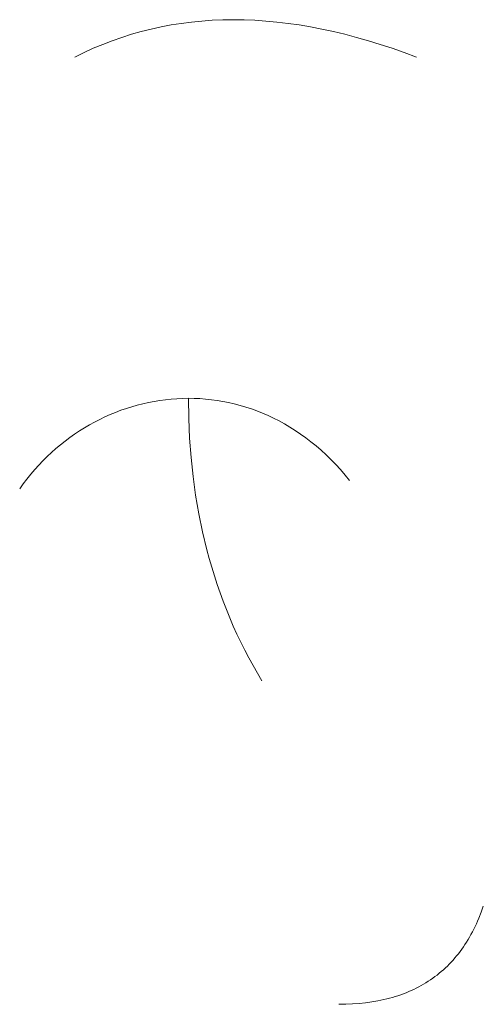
# Model space of a CAD drawing. Header units: millimetres. Extents: x -1459 to 125, y -3469 to 122.
# Tile 137 of 199: x -105.65 to -103.85, y -2930.11 to -2926.28. Entities that reach past the tile are written whole.
import ezdxf

# ---------------------------------------------------------------- set-up
doc = ezdxf.new("R2010")
doc.units = ezdxf.units.MM
doc.header["$MEASUREMENT"] = 0
doc.layers.add('Layer 1', color=7, linetype='Continuous')

msp = doc.modelspace()

# ---------------------------------------------------------------- linework, layer by layer
at = {"layer": 'Layer 1', "color": 5, "lineweight": 9}
for points, knots in [([(-105.4347, -2926.4286), (-105.4347, -2926.4286), (-105.399, -2926.411), (-105.399, -2926.411), (-105.399, -2926.411), (-105.3629, -2926.3946), (-105.3629, -2926.3946), (-105.3629, -2926.3946), (-105.3265, -2926.3793), (-105.3265, -2926.3793), (-105.3265, -2926.3793), (-105.2897, -2926.3651), (-105.2897, -2926.3651), (-105.2897, -2926.3651), (-105.2525, -2926.3521), (-105.2525, -2926.3521), (-105.2525, -2926.3521), (-105.2149, -2926.3402), (-105.2149, -2926.3402), (-105.2149, -2926.3402), (-105.177, -2926.3294), (-105.177, -2926.3294), (-105.177, -2926.3294), (-105.1387, -2926.3198), (-105.1387, -2926.3198), (-105.1387, -2926.3198), (-105.1001, -2926.3113), (-105.1001, -2926.3113), (-105.1001, -2926.3113), (-105.061, -2926.3039), (-105.061, -2926.3039), (-105.061, -2926.3039), (-105.0216, -2926.2977), (-105.0216, -2926.2977), (-105.0216, -2926.2977), (-104.9819, -2926.2926), (-104.9819, -2926.2926), (-104.9819, -2926.2926), (-104.9417, -2926.2886), (-104.9417, -2926.2886), (-104.9417, -2926.2886), (-104.9012, -2926.2858), (-104.9012, -2926.2858), (-104.9012, -2926.2858), (-104.8603, -2926.2841), (-104.8603, -2926.2841), (-104.8603, -2926.2841), (-104.8191, -2926.2835), (-104.8191, -2926.2835), (-104.8191, -2926.2835), (-104.7775, -2926.2841), (-104.7775, -2926.2841), (-104.7775, -2926.2841), (-104.7355, -2926.2858), (-104.7355, -2926.2858), (-104.7355, -2926.2858), (-104.6931, -2926.2886), (-104.6931, -2926.2886), (-104.6931, -2926.2886), (-104.6504, -2926.2926), (-104.6504, -2926.2926), (-104.6504, -2926.2926), (-104.6073, -2926.2977), (-104.6073, -2926.2977), (-104.6073, -2926.2977), (-104.5638, -2926.3039), (-104.5638, -2926.3039), (-104.5638, -2926.3039), (-104.52, -2926.3113), (-104.52, -2926.3113), (-104.52, -2926.3113), (-104.4758, -2926.3198), (-104.4758, -2926.3198), (-104.4758, -2926.3198), (-104.4312, -2926.3294), (-104.4312, -2926.3294), (-104.4312, -2926.3294), (-104.3863, -2926.3402), (-104.3863, -2926.3402), (-104.3863, -2926.3402), (-104.3409, -2926.3521), (-104.3409, -2926.3521), (-104.3409, -2926.3521), (-104.2953, -2926.3651), (-104.2953, -2926.3651), (-104.2953, -2926.3651), (-104.2492, -2926.3793), (-104.2492, -2926.3793), (-104.2492, -2926.3793), (-104.2028, -2926.3946), (-104.2028, -2926.3946), (-104.2028, -2926.3946), (-104.156, -2926.411), (-104.156, -2926.411), (-104.156, -2926.411), (-104.1088, -2926.4286), (-104.1088, -2926.4286)], [0, 0, 0, 0, 0.03125, 0.03125, 0.03125, 0.0625, 0.0625, 0.0625, 0.09375, 0.09375, 0.09375, 0.125, 0.125, 0.125, 0.15625, 0.15625, 0.15625, 0.1875, 0.1875, 0.1875, 0.21875, 0.21875, 0.21875, 0.25, 0.25, 0.25, 0.28125, 0.28125, 0.28125, 0.3125, 0.3125, 0.3125, 0.34375, 0.34375, 0.34375, 0.375, 0.375, 0.375, 0.40625, 0.40625, 0.40625, 0.4375, 0.4375, 0.4375, 0.46875, 0.46875, 0.46875, 0.5, 0.5, 0.5, 0.53125, 0.53125, 0.53125, 0.5625, 0.5625, 0.5625, 0.59375, 0.59375, 0.59375, 0.625, 0.625, 0.625, 0.65625, 0.65625, 0.65625, 0.6875, 0.6875, 0.6875, 0.71875, 0.71875, 0.71875, 0.75, 0.75, 0.75, 0.78125, 0.78125, 0.78125, 0.8125, 0.8125, 0.8125, 0.84375, 0.84375, 0.84375, 0.875, 0.875, 0.875, 0.90625, 0.90625, 0.90625, 0.9375, 0.9375, 0.9375, 0.96875, 0.96875, 0.96875, 1, 1, 1, 1]), ([(-104.3681, -2928.0733), (-104.3681, -2928.0733), (-104.3858, -2928.0517), (-104.3858, -2928.0517), (-104.3858, -2928.0517), (-104.4038, -2928.0309), (-104.4038, -2928.0309), (-104.4038, -2928.0309), (-104.4221, -2928.0108), (-104.4221, -2928.0108), (-104.4221, -2928.0108), (-104.4407, -2927.9916), (-104.4407, -2927.9916), (-104.4407, -2927.9916), (-104.4597, -2927.9732), (-104.4597, -2927.9732), (-104.4597, -2927.9732), (-104.4789, -2927.9555), (-104.4789, -2927.9555), (-104.4789, -2927.9555), (-104.4984, -2927.9386), (-104.4984, -2927.9386), (-104.4984, -2927.9386), (-104.5182, -2927.9225), (-104.5182, -2927.9225), (-104.5182, -2927.9225), (-104.5382, -2927.9071), (-104.5382, -2927.9071), (-104.5382, -2927.9071), (-104.5585, -2927.8926), (-104.5585, -2927.8926), (-104.5585, -2927.8926), (-104.579, -2927.8787), (-104.579, -2927.8787), (-104.579, -2927.8787), (-104.5997, -2927.8657), (-104.5997, -2927.8657), (-104.5997, -2927.8657), (-104.6206, -2927.8534), (-104.6206, -2927.8534), (-104.6206, -2927.8534), (-104.6417, -2927.8418), (-104.6417, -2927.8418), (-104.6417, -2927.8418), (-104.663, -2927.8309), (-104.663, -2927.8309), (-104.663, -2927.8309), (-104.6844, -2927.8208), (-104.6844, -2927.8208), (-104.6844, -2927.8208), (-104.706, -2927.8115), (-104.706, -2927.8115), (-104.706, -2927.8115), (-104.7277, -2927.8028), (-104.7277, -2927.8028), (-104.7277, -2927.8028), (-104.7496, -2927.7949), (-104.7496, -2927.7949), (-104.7496, -2927.7949), (-104.7715, -2927.7877), (-104.7715, -2927.7877), (-104.7715, -2927.7877), (-104.7936, -2927.7812), (-104.7936, -2927.7812), (-104.7936, -2927.7812), (-104.8157, -2927.7754), (-104.8157, -2927.7754), (-104.8157, -2927.7754), (-104.8379, -2927.7703), (-104.8379, -2927.7703), (-104.8379, -2927.7703), (-104.8602, -2927.7659), (-104.8602, -2927.7659), (-104.8602, -2927.7659), (-104.8825, -2927.7622), (-104.8825, -2927.7622), (-104.8825, -2927.7622), (-104.9048, -2927.7592), (-104.9048, -2927.7592), (-104.9048, -2927.7592), (-104.9271, -2927.7569), (-104.9271, -2927.7569), (-104.9271, -2927.7569), (-104.9495, -2927.7552), (-104.9495, -2927.7552), (-104.9495, -2927.7552), (-104.9718, -2927.7542), (-104.9718, -2927.7542), (-104.9718, -2927.7542), (-104.9942, -2927.7539), (-104.9942, -2927.7539), (-104.9942, -2927.7539), (-105.0165, -2927.7542), (-105.0165, -2927.7542), (-105.0165, -2927.7542), (-105.0387, -2927.7553), (-105.0387, -2927.7553), (-105.0387, -2927.7553), (-105.0609, -2927.7569), (-105.0609, -2927.7569), (-105.0609, -2927.7569), (-105.083, -2927.7592), (-105.083, -2927.7592), (-105.083, -2927.7592), (-105.1051, -2927.7622), (-105.1051, -2927.7622), (-105.1051, -2927.7622), (-105.127, -2927.7657), (-105.127, -2927.7657), (-105.127, -2927.7657), (-105.1488, -2927.77), (-105.1488, -2927.77), (-105.1488, -2927.77), (-105.1705, -2927.7748), (-105.1705, -2927.7748), (-105.1705, -2927.7748), (-105.1921, -2927.7803), (-105.1921, -2927.7803), (-105.1921, -2927.7803), (-105.2135, -2927.7864), (-105.2135, -2927.7864), (-105.2135, -2927.7864), (-105.2347, -2927.7931), (-105.2347, -2927.7931), (-105.2347, -2927.7931), (-105.2558, -2927.8004), (-105.2558, -2927.8004), (-105.2558, -2927.8004), (-105.2767, -2927.8083), (-105.2767, -2927.8083), (-105.2767, -2927.8083), (-105.2974, -2927.8168), (-105.2974, -2927.8168), (-105.2974, -2927.8168), (-105.3178, -2927.8259), (-105.3178, -2927.8259), (-105.3178, -2927.8259), (-105.3381, -2927.8356), (-105.3381, -2927.8356), (-105.3381, -2927.8356), (-105.3581, -2927.8459), (-105.3581, -2927.8459), (-105.3581, -2927.8459), (-105.3778, -2927.8568), (-105.3778, -2927.8568), (-105.3778, -2927.8568), (-105.3973, -2927.8682), (-105.3973, -2927.8682), (-105.3973, -2927.8682), (-105.4165, -2927.8803), (-105.4165, -2927.8803), (-105.4165, -2927.8803), (-105.4354, -2927.8928), (-105.4354, -2927.8928), (-105.4354, -2927.8928), (-105.454, -2927.906), (-105.454, -2927.906), (-105.454, -2927.906), (-105.4723, -2927.9197), (-105.4723, -2927.9197), (-105.4723, -2927.9197), (-105.4902, -2927.9339), (-105.4902, -2927.9339), (-105.4902, -2927.9339), (-105.5078, -2927.9487), (-105.5078, -2927.9487), (-105.5078, -2927.9487), (-105.5251, -2927.9641), (-105.5251, -2927.9641), (-105.5251, -2927.9641), (-105.5419, -2927.98), (-105.5419, -2927.98), (-105.5419, -2927.98), (-105.5584, -2927.9964), (-105.5584, -2927.9964), (-105.5584, -2927.9964), (-105.5745, -2928.0133), (-105.5745, -2928.0133), (-105.5745, -2928.0133), (-105.5902, -2928.0308), (-105.5902, -2928.0308), (-105.5902, -2928.0308), (-105.6054, -2928.0488), (-105.6054, -2928.0488), (-105.6054, -2928.0488), (-105.6203, -2928.0672), (-105.6203, -2928.0672), (-105.6203, -2928.0672), (-105.6346, -2928.0862), (-105.6346, -2928.0862), (-105.6346, -2928.0862), (-105.6485, -2928.1057), (-105.6485, -2928.1057)], [0, 0, 0, 0, 0.015625, 0.015625, 0.015625, 0.03125, 0.03125, 0.03125, 0.046875, 0.046875, 0.046875, 0.0625, 0.0625, 0.0625, 0.078125, 0.078125, 0.078125, 0.09375, 0.09375, 0.09375, 0.109375, 0.109375, 0.109375, 0.125, 0.125, 0.125, 0.140625, 0.140625, 0.140625, 0.15625, 0.15625, 0.15625, 0.171875, 0.171875, 0.171875, 0.1875, 0.1875, 0.1875, 0.203125, 0.203125, 0.203125, 0.21875, 0.21875, 0.21875, 0.234375, 0.234375, 0.234375, 0.25, 0.25, 0.25, 0.265625, 0.265625, 0.265625, 0.28125, 0.28125, 0.28125, 0.296875, 0.296875, 0.296875, 0.3125, 0.3125, 0.3125, 0.328125, 0.328125, 0.328125, 0.34375, 0.34375, 0.34375, 0.359375, 0.359375, 0.359375, 0.375, 0.375, 0.375, 0.390625, 0.390625, 0.390625, 0.40625, 0.40625, 0.40625, 0.421875, 0.421875, 0.421875, 0.4375, 0.4375, 0.4375, 0.453125, 0.453125, 0.453125, 0.46875, 0.46875, 0.46875, 0.484375, 0.484375, 0.484375, 0.5, 0.5, 0.5, 0.515625, 0.515625, 0.515625, 0.53125, 0.53125, 0.53125, 0.546875, 0.546875, 0.546875, 0.5625, 0.5625, 0.5625, 0.578125, 0.578125, 0.578125, 0.59375, 0.59375, 0.59375, 0.609375, 0.609375, 0.609375, 0.625, 0.625, 0.625, 0.640625, 0.640625, 0.640625, 0.65625, 0.65625, 0.65625, 0.671875, 0.671875, 0.671875, 0.6875, 0.6875, 0.6875, 0.703125, 0.703125, 0.703125, 0.71875, 0.71875, 0.71875, 0.734375, 0.734375, 0.734375, 0.75, 0.75, 0.75, 0.765625, 0.765625, 0.765625, 0.78125, 0.78125, 0.78125, 0.796875, 0.796875, 0.796875, 0.8125, 0.8125, 0.8125, 0.828125, 0.828125, 0.828125, 0.84375, 0.84375, 0.84375, 0.859375, 0.859375, 0.859375, 0.875, 0.875, 0.875, 0.890625, 0.890625, 0.890625, 0.90625, 0.90625, 0.90625, 0.921875, 0.921875, 0.921875, 0.9375, 0.9375, 0.9375, 0.953125, 0.953125, 0.953125, 0.96875, 0.96875, 0.96875, 0.984375, 0.984375, 0.984375, 1, 1, 1, 1]), ([(-104.9937, -2927.7539), (-104.9937, -2927.7539), (-104.9926, -2927.8317), (-104.9926, -2927.8317), (-104.9926, -2927.8317), (-104.9892, -2927.9083), (-104.9892, -2927.9083), (-104.9892, -2927.9083), (-104.9837, -2927.9836), (-104.9837, -2927.9836), (-104.9837, -2927.9836), (-104.9759, -2928.0578), (-104.9759, -2928.0578), (-104.9759, -2928.0578), (-104.9658, -2928.1306), (-104.9658, -2928.1306), (-104.9658, -2928.1306), (-104.9536, -2928.2023), (-104.9536, -2928.2023), (-104.9536, -2928.2023), (-104.9391, -2928.2727), (-104.9391, -2928.2727), (-104.9391, -2928.2727), (-104.9224, -2928.3419), (-104.9224, -2928.3419), (-104.9224, -2928.3419), (-104.9132, -2928.3761), (-104.9132, -2928.3761), (-104.9132, -2928.3761), (-104.9035, -2928.4099), (-104.9035, -2928.4099), (-104.9035, -2928.4099), (-104.8932, -2928.4434), (-104.8932, -2928.4434), (-104.8932, -2928.4434), (-104.8823, -2928.4767), (-104.8823, -2928.4767), (-104.8823, -2928.4767), (-104.8709, -2928.5096), (-104.8709, -2928.5096), (-104.8709, -2928.5096), (-104.8589, -2928.5422), (-104.8589, -2928.5422), (-104.8589, -2928.5422), (-104.8464, -2928.5745), (-104.8464, -2928.5745), (-104.8464, -2928.5745), (-104.8333, -2928.6065), (-104.8333, -2928.6065), (-104.8333, -2928.6065), (-104.8196, -2928.6381), (-104.8196, -2928.6381), (-104.8196, -2928.6381), (-104.8054, -2928.6695), (-104.8054, -2928.6695), (-104.8054, -2928.6695), (-104.7907, -2928.7006), (-104.7907, -2928.7006), (-104.7907, -2928.7006), (-104.7753, -2928.7313), (-104.7753, -2928.7313), (-104.7753, -2928.7313), (-104.7595, -2928.7618), (-104.7595, -2928.7618), (-104.7595, -2928.7618), (-104.743, -2928.7919), (-104.743, -2928.7919), (-104.743, -2928.7919), (-104.726, -2928.8218), (-104.726, -2928.8218), (-104.726, -2928.8218), (-104.7085, -2928.8513), (-104.7085, -2928.8513)], [0, 0, 0, 0, 0.041667, 0.041667, 0.041667, 0.083333, 0.083333, 0.083333, 0.125, 0.125, 0.125, 0.166667, 0.166667, 0.166667, 0.208333, 0.208333, 0.208333, 0.25, 0.25, 0.25, 0.291667, 0.291667, 0.291667, 0.333333, 0.333333, 0.333333, 0.375, 0.375, 0.375, 0.416667, 0.416667, 0.416667, 0.458333, 0.458333, 0.458333, 0.5, 0.5, 0.5, 0.541667, 0.541667, 0.541667, 0.583333, 0.583333, 0.583333, 0.625, 0.625, 0.625, 0.666667, 0.666667, 0.666667, 0.708333, 0.708333, 0.708333, 0.75, 0.75, 0.75, 0.791667, 0.791667, 0.791667, 0.833333, 0.833333, 0.833333, 0.875, 0.875, 0.875, 0.916667, 0.916667, 0.916667, 0.958333, 0.958333, 0.958333, 1, 1, 1, 1]), ([(-104.4096, -2930.1072), (-104.4096, -2930.1072), (-104.383, -2930.1069), (-104.383, -2930.1069), (-104.383, -2930.1069), (-104.3569, -2930.1057), (-104.3569, -2930.1057), (-104.3569, -2930.1057), (-104.3315, -2930.1039), (-104.3315, -2930.1039), (-104.3315, -2930.1039), (-104.3067, -2930.1013), (-104.3067, -2930.1013), (-104.3067, -2930.1013), (-104.2824, -2930.0979), (-104.2824, -2930.0979), (-104.2824, -2930.0979), (-104.2587, -2930.0938), (-104.2587, -2930.0938), (-104.2587, -2930.0938), (-104.2471, -2930.0915), (-104.2471, -2930.0915), (-104.2471, -2930.0915), (-104.2356, -2930.089), (-104.2356, -2930.089), (-104.2356, -2930.089), (-104.2243, -2930.0863), (-104.2243, -2930.0863), (-104.2243, -2930.0863), (-104.2132, -2930.0834), (-104.2132, -2930.0834), (-104.2132, -2930.0834), (-104.2021, -2930.0804), (-104.2021, -2930.0804), (-104.2021, -2930.0804), (-104.1912, -2930.0771), (-104.1912, -2930.0771), (-104.1912, -2930.0771), (-104.1805, -2930.0737), (-104.1805, -2930.0737), (-104.1805, -2930.0737), (-104.1699, -2930.0701), (-104.1699, -2930.0701), (-104.1699, -2930.0701), (-104.1595, -2930.0662), (-104.1595, -2930.0662), (-104.1595, -2930.0662), (-104.1492, -2930.0622), (-104.1492, -2930.0622), (-104.1492, -2930.0622), (-104.139, -2930.0581), (-104.139, -2930.0581), (-104.139, -2930.0581), (-104.129, -2930.0537), (-104.129, -2930.0537), (-104.129, -2930.0537), (-104.1192, -2930.0491), (-104.1192, -2930.0491), (-104.1192, -2930.0491), (-104.1095, -2930.0444), (-104.1095, -2930.0444), (-104.1095, -2930.0444), (-104.0999, -2930.0395), (-104.0999, -2930.0395), (-104.0999, -2930.0395), (-104.0905, -2930.0344), (-104.0905, -2930.0344), (-104.0905, -2930.0344), (-104.0812, -2930.0291), (-104.0812, -2930.0291), (-104.0812, -2930.0291), (-104.0721, -2930.0236), (-104.0721, -2930.0236), (-104.0721, -2930.0236), (-104.0632, -2930.0179), (-104.0632, -2930.0179), (-104.0632, -2930.0179), (-104.0543, -2930.0121), (-104.0543, -2930.0121), (-104.0543, -2930.0121), (-104.0457, -2930.006), (-104.0457, -2930.006), (-104.0457, -2930.006), (-104.0371, -2929.9998), (-104.0371, -2929.9998), (-104.0371, -2929.9998), (-104.0287, -2929.9934), (-104.0287, -2929.9934), (-104.0287, -2929.9934), (-104.0205, -2929.9868), (-104.0205, -2929.9868), (-104.0205, -2929.9868), (-104.0124, -2929.98), (-104.0124, -2929.98), (-104.0124, -2929.98), (-104.0045, -2929.973), (-104.0045, -2929.973), (-104.0045, -2929.973), (-103.9967, -2929.9659), (-103.9967, -2929.9659), (-103.9967, -2929.9659), (-103.989, -2929.9585), (-103.989, -2929.9585), (-103.989, -2929.9585), (-103.9815, -2929.951), (-103.9815, -2929.951), (-103.9815, -2929.951), (-103.9742, -2929.9433), (-103.9742, -2929.9433), (-103.9742, -2929.9433), (-103.9669, -2929.9354), (-103.9669, -2929.9354), (-103.9669, -2929.9354), (-103.9599, -2929.9273), (-103.9599, -2929.9273), (-103.9599, -2929.9273), (-103.953, -2929.919), (-103.953, -2929.919), (-103.953, -2929.919), (-103.9462, -2929.9106), (-103.9462, -2929.9106), (-103.9462, -2929.9106), (-103.9396, -2929.9019), (-103.9396, -2929.9019), (-103.9396, -2929.9019), (-103.9331, -2929.8931), (-103.9331, -2929.8931), (-103.9331, -2929.8931), (-103.9268, -2929.8841), (-103.9268, -2929.8841), (-103.9268, -2929.8841), (-103.9206, -2929.8749), (-103.9206, -2929.8749), (-103.9206, -2929.8749), (-103.9146, -2929.8655), (-103.9146, -2929.8655), (-103.9146, -2929.8655), (-103.9087, -2929.8559), (-103.9087, -2929.8559), (-103.9087, -2929.8559), (-103.9029, -2929.8461), (-103.9029, -2929.8461), (-103.9029, -2929.8461), (-103.8973, -2929.8362), (-103.8973, -2929.8362), (-103.8973, -2929.8362), (-103.8919, -2929.8261), (-103.8919, -2929.8261), (-103.8919, -2929.8261), (-103.8866, -2929.8158), (-103.8866, -2929.8158), (-103.8866, -2929.8158), (-103.8814, -2929.8053), (-103.8814, -2929.8053), (-103.8814, -2929.8053), (-103.8764, -2929.7946), (-103.8764, -2929.7946), (-103.8764, -2929.7946), (-103.8716, -2929.7837), (-103.8716, -2929.7837), (-103.8716, -2929.7837), (-103.8669, -2929.7726), (-103.8669, -2929.7726), (-103.8669, -2929.7726), (-103.8579, -2929.7499), (-103.8579, -2929.7499), (-103.8579, -2929.7499), (-103.8495, -2929.7265), (-103.8495, -2929.7265)], [0, 0, 0, 0, 0.017857, 0.017857, 0.017857, 0.035714, 0.035714, 0.035714, 0.053571, 0.053571, 0.053571, 0.071429, 0.071429, 0.071429, 0.089286, 0.089286, 0.089286, 0.107143, 0.107143, 0.107143, 0.125, 0.125, 0.125, 0.142857, 0.142857, 0.142857, 0.160714, 0.160714, 0.160714, 0.178571, 0.178571, 0.178571, 0.196429, 0.196429, 0.196429, 0.214286, 0.214286, 0.214286, 0.232143, 0.232143, 0.232143, 0.25, 0.25, 0.25, 0.267857, 0.267857, 0.267857, 0.285714, 0.285714, 0.285714, 0.303571, 0.303571, 0.303571, 0.321429, 0.321429, 0.321429, 0.339286, 0.339286, 0.339286, 0.357143, 0.357143, 0.357143, 0.375, 0.375, 0.375, 0.392857, 0.392857, 0.392857, 0.410714, 0.410714, 0.410714, 0.428571, 0.428571, 0.428571, 0.446429, 0.446429, 0.446429, 0.464286, 0.464286, 0.464286, 0.482143, 0.482143, 0.482143, 0.5, 0.5, 0.5, 0.517857, 0.517857, 0.517857, 0.535714, 0.535714, 0.535714, 0.553571, 0.553571, 0.553571, 0.571429, 0.571429, 0.571429, 0.589286, 0.589286, 0.589286, 0.607143, 0.607143, 0.607143, 0.625, 0.625, 0.625, 0.642857, 0.642857, 0.642857, 0.660714, 0.660714, 0.660714, 0.678571, 0.678571, 0.678571, 0.696429, 0.696429, 0.696429, 0.714286, 0.714286, 0.714286, 0.732143, 0.732143, 0.732143, 0.75, 0.75, 0.75, 0.767857, 0.767857, 0.767857, 0.785714, 0.785714, 0.785714, 0.803571, 0.803571, 0.803571, 0.821429, 0.821429, 0.821429, 0.839286, 0.839286, 0.839286, 0.857143, 0.857143, 0.857143, 0.875, 0.875, 0.875, 0.892857, 0.892857, 0.892857, 0.910714, 0.910714, 0.910714, 0.928571, 0.928571, 0.928571, 0.946429, 0.946429, 0.946429, 0.964286, 0.964286, 0.964286, 0.982143, 0.982143, 0.982143, 1, 1, 1, 1])]:
    msp.add_open_spline(points, degree=3, knots=knots, dxfattribs=at)

doc.saveas('drawing.dxf')
